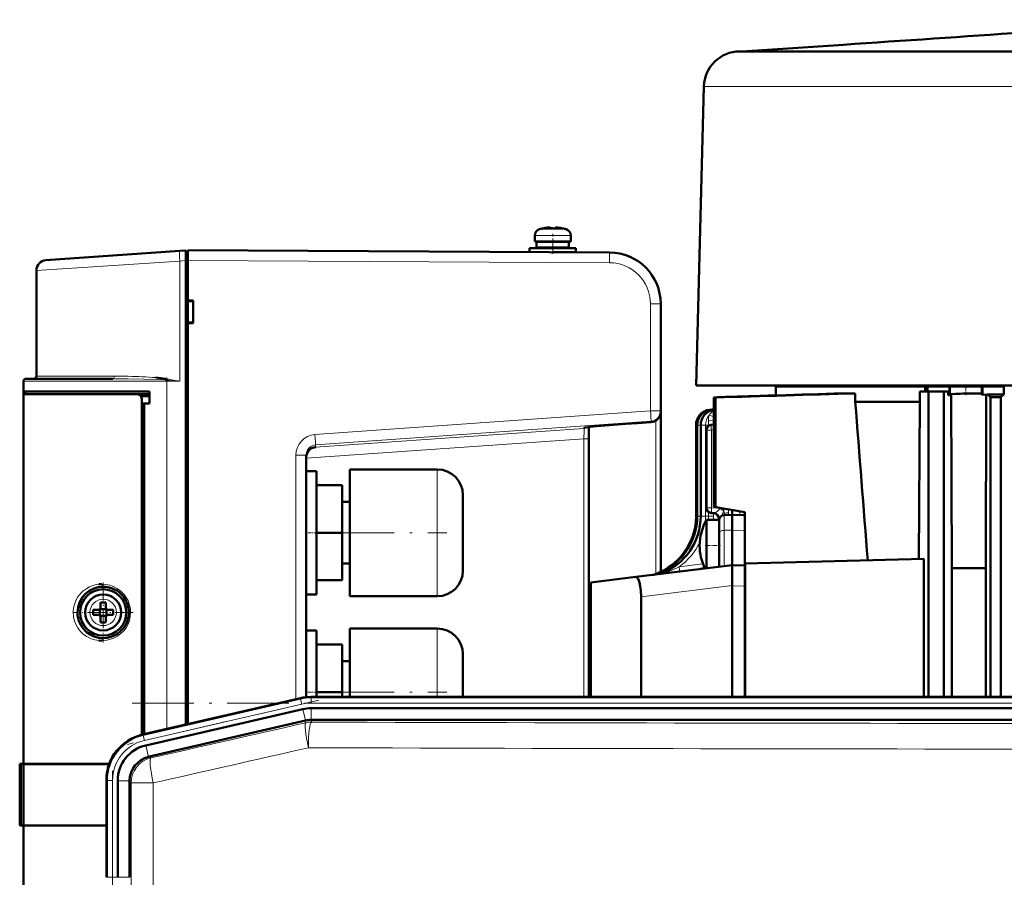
# Model space of a CAD drawing. Extents: x -1976 to 2357, y -1746 to 636.
# Tile 5 of 55: x -1686 to -1494, y 469 to 636. Entities that reach past the tile are written whole.
import ezdxf

# ---------------------------------------------------------------- set-up
doc = ezdxf.new("R2010")
doc.units = 0
doc.linetypes.add('DASHDOT', pattern=[18.5, 12, -3, 0.5, -3])

msp = doc.modelspace()

# ---------------------------------------------------------------- linework, layer by layer
at = {"color": 7, "lineweight": 50}
for p, q in [((-1525.51, 631.5), (-1545.19, 630.19)), ((-1545.18, 630.19), (-1545.67, 630.19)), ((-1528.36, 630.19), (-1545.18, 630.19)), ((-1522.07, 630.19), (-1528.36, 630.19)), ((-1462.17, 630.19), (-1522.07, 630.19)), ((-1552.66, 623.37), (-1554.19, 565.19)), ((-1585.57, 594.35), (-1585.57, 593.22)), ((-1585.57, 593.22), (-1585.57, 594.35)), ((-1584, 595.76), (-1583.99, 595.74)), ((-1582.84, 595.92), (-1583.01, 595.9)), ((-1582.57, 595.74), (-1582.57, 595.9)), ((-1581.57, 595.74), (-1581.57, 595.9)), ((-1581.3, 595.92), (-1581.13, 595.9)), ((-1580.15, 595.74), (-1580.14, 595.76)), ((-1578.57, 593.22), (-1578.57, 594.35)), ((-1585.57, 593.22), (-1582.07, 593.22)), ((-1585.22, 592.02), (-1585.22, 593.12)), ((-1585.22, 592.02), (-1585.22, 593.12)), ((-1582.07, 593.12), (-1585.22, 593.12)), ((-1584.07, 593.12), (-1584.07, 593.22)), ((-1584.07, 593.12), (-1584.07, 593.22)), ((-1582.07, 593.22), (-1578.57, 593.22)), ((-1578.92, 593.12), (-1582.07, 593.12)), ((-1580.07, 593.22), (-1580.07, 593.12)), ((-1578.92, 593.12), (-1578.92, 592.02)), ((-1680.71, 589.56), (-1654.67, 591.38)), ((-1654.67, 591.38), (-1653.47, 591.46)), ((-1653.47, 589.47), (-1653.47, 591.46)), ((-1653.07, 591.19), (-1653.47, 591.19)), ((-1571.02, 591.06), (-1653.07, 591.49)), ((-1586.57, 591.92), (-1586.57, 591.14)), ((-1582.07, 591.92), (-1586.57, 591.92)), ((-1586.57, 591.14), (-1586.57, 591.92)), ((-1582.07, 592.02), (-1585.22, 592.02)), ((-1584.07, 591.92), (-1584.07, 592.02)), ((-1584.07, 591.92), (-1584.07, 592.02)), ((-1578.92, 592.02), (-1582.07, 592.02)), ((-1577.57, 591.92), (-1582.07, 591.92)), ((-1577.57, 591.12), (-1581.99, 591.12)), ((-1580.07, 592.02), (-1580.07, 591.92)), ((-1580.07, 591.12), (-1580.07, 591.11)), ((-1577.57, 591.12), (-1577.57, 591.92)), ((-1653.47, 499.16), (-1653.47, 589.47)), ((-1653.07, 589.49), (-1653.07, 581.69)), ((-1682.57, 587.56), (-1682.57, 566.99)), ((-1653.07, 581.69), (-1652.07, 581.69)), ((-1653.07, 581.69), (-1653.07, 581.55)), ((-1653.07, 581.64), (-1653.07, 577.34)), ((-1653.07, 581.55), (-1652.07, 581.49)), ((-1652.07, 581.69), (-1652.07, 577.29)), ((-1561.07, 560.22), (-1561.07, 581.06)), ((-1652.07, 577.49), (-1653.07, 577.42)), ((-1653.07, 577.42), (-1653.07, 577.29)), ((-1653.07, 577.29), (-1653.07, 499.25)), ((-1652.07, 577.29), (-1653.07, 577.29)), ((-1685.07, 563.99), (-1685.07, 565.99)), ((-1676.67, 566.49), (-1684.57, 566.49)), ((-1667.67, 566.49), (-1676.67, 566.49)), ((-1657.16, 566.2), (-1657.54, 566.23)), ((-1657.16, 566.21), (-1657.53, 566.24)), ((-1657.49, 566.49), (-1657.11, 566.47)), ((-1685.07, 563.49), (-1685.07, 563.99)), ((-1660.57, 563.99), (-1685.07, 563.99)), ((-1685.07, 563.49), (-1663.02, 563.49)), ((-1685.07, 491.49), (-1685.07, 563.49)), ((-1684.77, 563.49), (-1684.77, 563.99)), ((-1660.57, 563.49), (-1663.02, 563.49)), ((-1660.57, 561.69), (-1660.57, 563.99)), ((-1554.19, 565.19), (-1534.38, 565.19)), ((-1538.69, 564.99), (-1528.46, 564.99)), ((-1538.69, 563.23), (-1538.69, 564.99)), ((-1535.69, 565.19), (-1535.69, 564.99)), ((-1534.38, 565.19), (-1522.18, 565.19)), ((-1528.46, 564.99), (-1509.58, 564.99)), ((-1523.19, 563.62), (-1525.76, 563.62)), ((-1523.19, 561.99), (-1523.19, 563.62)), ((-1522.18, 565.19), (-1503.68, 565.19)), ((-1510.66, 563.99), (-1508.97, 563.99)), ((-1510.66, 561.99), (-1510.66, 563.99)), ((-1509.58, 564.99), (-1509.58, 563.99)), ((-1509.14, 564.99), (-1509.58, 564.99)), ((-1509.14, 563.99), (-1509.14, 564.99)), ((-1509.14, 564.99), (-1504.87, 564.99)), ((-1508.97, 563.99), (-1508.97, 504.54)), ((-1508.97, 563.99), (-1505.97, 563.99)), ((-1505.97, 563.99), (-1505.97, 504.54)), ((-1505.12, 563.99), (-1505.97, 563.99)), ((-1505.12, 563.29), (-1505.12, 563.99)), ((-1504.87, 563.29), (-1504.87, 564.99)), ((-1504.68, 564.99), (-1504.87, 564.99)), ((-1504.68, 564.99), (-1498.69, 564.99)), ((-1504.42, 529.62), (-1504.55, 563.48)), ((-1503.68, 565.19), (-1455.19, 565.19)), ((-1498.46, 564.99), (-1498.69, 564.99)), ((-1498.46, 564.99), (-1498.46, 563.36)), ((-1498.46, 564.99), (-1494.3, 564.99)), ((-1498.46, 563.36), (-1497.44, 563.38)), ((-1494.3, 564.99), (-1494.3, 563.43)), ((-1494.09, 564.99), (-1494.3, 564.99)), ((-1660.57, 563.04), (-1662.25, 563.09)), ((-1662.07, 497.17), (-1662.07, 562.52)), ((-1660.57, 561.69), (-1662.07, 561.69)), ((-1661.57, 561.65), (-1662.07, 561.64)), ((-1662.07, 561.64), (-1662.07, 497.17)), ((-1660.57, 561.69), (-1661.57, 561.65)), ((-1661.57, 561.65), (-1661.57, 497.29)), ((-1550.72, 562.85), (-1550.4, 562.83)), ((-1550.72, 562.85), (-1550.72, 541.55)), ((-1550.4, 562.83), (-1550.4, 541.5)), ((-1510.66, 561.99), (-1523.19, 561.99)), ((-1510.66, 561.99), (-1510.8, 531.38)), ((-1504.87, 563.29), (-1505.12, 563.29)), ((-1497.72, 563.38), (-1497.8, 529.62)), ((-1496.87, 562.88), (-1494.87, 562.9)), ((-1496.87, 504.54), (-1496.87, 562.88)), ((-1494.87, 562.9), (-1494.87, 504.54)), ((-1561.07, 560.02), (-1561.07, 560.22)), ((-1561.07, 528.89), (-1561.07, 560.02)), ((-1550.72, 560.55), (-1551.55, 560.45)), ((-1550.72, 560.53), (-1551.33, 560.45)), ((-1565.58, 557.84), (-1562.93, 558.03)), ((-1575.07, 554.8), (-1575.07, 557.08)), ((-1554.19, 557.47), (-1554.19, 539.74)), ((-1553.96, 539.74), (-1553.96, 557.47)), ((-1553.28, 539.74), (-1553.28, 557.47)), ((-1552.15, 541.33), (-1552.15, 556.49)), ((-1550.72, 557.55), (-1551.27, 557.49)), ((-1575.07, 504.54), (-1575.07, 554.8)), ((-1630.07, 504.49), (-1630.07, 551.61)), ((-1630.07, 536.49), (-1630.07, 548.49)), ((-1628.07, 548.49), (-1630.07, 548.49)), ((-1630.07, 536.49), (-1630.07, 548.49)), ((-1628.07, 548.49), (-1630.07, 548.49)), ((-1630.07, 536.49), (-1630.07, 548.49)), ((-1628.07, 548.49), (-1630.07, 548.49)), ((-1630.07, 536.49), (-1630.07, 548.49)), ((-1628.07, 548.49), (-1630.07, 548.49)), ((-1630.07, 536.49), (-1630.07, 548.49)), ((-1628.07, 548.49), (-1630.07, 548.49)), ((-1628.07, 548.49), (-1628.07, 536.49)), ((-1628.07, 548.49), (-1628.07, 536.49)), ((-1628.07, 548.49), (-1628.07, 536.49)), ((-1628.07, 548.49), (-1628.07, 536.49)), ((-1628.07, 548.49), (-1628.07, 536.49)), ((-1621.57, 536.49), (-1621.57, 548.84)), ((-1621.57, 548.84), (-1604.57, 548.84)), ((-1621.57, 536.49), (-1621.57, 548.84)), ((-1621.57, 548.84), (-1604.57, 548.84)), ((-1621.57, 536.49), (-1621.57, 548.84)), ((-1621.57, 548.84), (-1604.57, 548.84)), ((-1621.57, 536.49), (-1621.57, 548.84)), ((-1621.57, 548.84), (-1604.57, 548.84)), ((-1621.57, 536.49), (-1621.57, 548.84)), ((-1621.57, 548.84), (-1604.57, 548.84)), ((-1628.07, 545.74), (-1623.07, 545.74)), ((-1628.07, 545.74), (-1623.07, 545.74)), ((-1628.07, 545.74), (-1623.07, 545.74)), ((-1628.07, 545.74), (-1623.07, 545.74)), ((-1628.07, 545.74), (-1623.07, 545.74)), ((-1623.07, 536.49), (-1623.07, 545.74)), ((-1623.07, 536.49), (-1623.07, 545.74)), ((-1623.07, 536.49), (-1623.07, 545.74)), ((-1623.07, 536.49), (-1623.07, 545.74)), ((-1623.07, 536.49), (-1623.07, 545.74)), ((-1621.57, 542.49), (-1623.07, 542.49)), ((-1621.57, 542.49), (-1623.07, 542.49)), ((-1621.57, 542.49), (-1623.07, 542.49)), ((-1621.57, 542.49), (-1623.07, 542.49)), ((-1621.57, 542.49), (-1623.07, 542.49)), ((-1599.57, 543.84), (-1599.57, 536.49)), ((-1599.57, 543.84), (-1599.57, 536.49)), ((-1599.57, 543.84), (-1599.57, 536.49)), ((-1599.57, 543.84), (-1599.57, 536.49)), ((-1599.57, 543.84), (-1599.57, 536.49)), ((-1550.72, 541.55), (-1550.4, 541.5)), ((-1544.69, 540.49), (-1550.4, 541.5)), ((-1547.18, 540.93), (-1547.18, 539.99)), ((-1544.69, 540.49), (-1544.69, 533.73)), ((-1552.15, 538.99), (-1552.15, 538.38)), ((-1552.15, 538.99), (-1549.69, 538.99)), ((-1551.18, 540.33), (-1550.81, 540.31)), ((-1549.69, 536.49), (-1549.69, 538.99)), ((-1548.71, 539.95), (-1547.19, 539.99)), ((-1547.19, 539.99), (-1547.19, 536.99)), ((-1544.94, 539.93), (-1547.19, 539.99)), ((-1552.15, 538.38), (-1552.15, 531.59)), ((-1547.19, 530.19), (-1547.19, 536.99)), ((-1630.07, 524.49), (-1630.07, 536.49)), ((-1630.07, 524.49), (-1630.07, 536.49)), ((-1630.07, 524.49), (-1630.07, 536.49)), ((-1630.07, 524.49), (-1630.07, 536.49)), ((-1630.07, 524.49), (-1630.07, 536.49)), ((-1623.07, 536.49), (-1628.07, 536.49)), ((-1628.07, 536.49), (-1628.07, 524.49)), ((-1623.07, 536.49), (-1628.07, 536.49)), ((-1628.07, 536.49), (-1628.07, 524.49)), ((-1623.07, 536.49), (-1628.07, 536.49)), ((-1628.07, 536.49), (-1628.07, 524.49)), ((-1623.07, 536.49), (-1628.07, 536.49)), ((-1628.07, 536.49), (-1628.07, 524.49)), ((-1623.07, 536.49), (-1628.07, 536.49)), ((-1628.07, 536.49), (-1628.07, 524.49)), ((-1623.07, 527.24), (-1623.07, 536.49)), ((-1623.07, 527.24), (-1623.07, 536.49)), ((-1623.07, 527.24), (-1623.07, 536.49)), ((-1623.07, 527.24), (-1623.07, 536.49)), ((-1623.07, 527.24), (-1623.07, 536.49)), ((-1621.57, 524.14), (-1621.57, 536.49)), ((-1621.57, 524.14), (-1621.57, 536.49)), ((-1621.57, 524.14), (-1621.57, 536.49)), ((-1621.57, 524.14), (-1621.57, 536.49)), ((-1621.57, 524.14), (-1621.57, 536.49)), ((-1599.57, 536.49), (-1599.57, 529.14)), ((-1549.69, 535.92), (-1549.69, 536.49)), ((-1549.69, 535.92), (-1549.69, 529.88)), ((-1544.69, 530.49), (-1544.69, 533.73)), ((-1552.15, 529.58), (-1552.15, 531.59)), ((-1509.86, 531.4), (-1544.64, 530.49)), ((-1509.86, 504.54), (-1509.86, 531.4)), ((-1621.57, 530.49), (-1623.07, 530.49)), ((-1621.57, 530.49), (-1623.07, 530.49)), ((-1621.57, 530.49), (-1623.07, 530.49)), ((-1621.57, 530.49), (-1623.07, 530.49)), ((-1621.57, 530.49), (-1623.07, 530.49)), ((-1547.19, 530.19), (-1565.94, 527.89)), ((-1547.19, 526.22), (-1547.19, 530.19)), ((-1547.19, 530.19), (-1544.69, 530.12)), ((-1544.69, 530.49), (-1544.69, 504.54)), ((-1544.69, 530.49), (-1544.64, 530.49)), ((-1544.64, 530.49), (-1544.64, 504.54)), ((-1497.8, 529.62), (-1504.42, 529.62)), ((-1504.42, 529.62), (-1504.42, 504.54)), ((-1497.8, 529.62), (-1497.8, 504.54)), ((-1628.07, 527.24), (-1623.07, 527.24)), ((-1628.07, 527.24), (-1623.07, 527.24)), ((-1628.07, 527.24), (-1623.07, 527.24)), ((-1628.07, 527.24), (-1623.07, 527.24)), ((-1628.07, 527.24), (-1623.07, 527.24)), ((-1574.69, 526.81), (-1565.94, 527.89)), ((-1574.69, 504.54), (-1574.69, 526.81)), ((-1547.19, 526.19), (-1547.19, 526.22)), ((-1547.19, 504.54), (-1547.19, 526.19)), ((-1666.2, 524.68), (-1666.16, 524.64)), ((-1628.07, 524.49), (-1630.07, 524.49)), ((-1628.07, 524.49), (-1630.07, 524.49)), ((-1628.07, 524.49), (-1630.07, 524.49)), ((-1628.07, 524.49), (-1630.07, 524.49)), ((-1628.07, 524.49), (-1630.07, 524.49)), ((-1621.57, 524.14), (-1604.57, 524.14)), ((-1621.57, 524.14), (-1604.57, 524.14)), ((-1621.57, 524.14), (-1604.57, 524.14)), ((-1621.57, 524.14), (-1604.57, 524.14)), ((-1621.57, 524.14), (-1604.57, 524.14)), ((-1564.89, 504.54), (-1564.89, 524.04)), ((-1670.57, 521.49), (-1671.5, 521.49)), ((-1670.21, 521.62), (-1670.22, 521.63)), ((-1668.94, 521.62), (-1670.21, 521.62)), ((-1670.21, 520.35), (-1670.21, 521.62)), ((-1670.07, 522.91), (-1670.07, 521.99)), ((-1669.07, 522.91), (-1669.07, 521.99)), ((-1668.93, 521.63), (-1668.94, 521.62)), ((-1668.94, 521.62), (-1668.94, 520.35)), ((-1668.57, 521.49), (-1667.65, 521.49)), ((-1670.57, 520.49), (-1671.5, 520.49)), ((-1670.21, 520.35), (-1670.22, 520.34)), ((-1668.94, 520.35), (-1670.21, 520.35)), ((-1670.07, 519.07), (-1670.07, 519.99)), ((-1669.07, 519.07), (-1669.07, 519.99)), ((-1668.94, 520.35), (-1668.93, 520.34)), ((-1667.65, 520.49), (-1668.57, 520.49)), ((-1630.07, 505.49), (-1630.07, 517.49)), ((-1628.07, 517.49), (-1630.07, 517.49)), ((-1628.07, 517.49), (-1628.07, 505.49)), ((-1621.57, 505.49), (-1621.57, 517.84)), ((-1621.57, 517.84), (-1604.57, 517.84)), ((-1628.07, 514.74), (-1623.07, 514.74)), ((-1623.07, 505.49), (-1623.07, 514.74)), ((-1599.57, 512.84), (-1599.57, 505.49)), ((-1621.57, 511.49), (-1623.07, 511.49)), ((-1631.2, 504.3), (-1661.97, 497.2)), ((-1631.2, 504.3), (-1661.77, 497.24)), ((-1630.07, 504.48), (-1630.07, 505.49)), ((-1629.12, 504.54), (-1608.85, 504.54)), ((-1281.06, 504.54), (-1629.12, 504.54)), ((-1623.07, 505.49), (-1628.07, 505.49)), ((-1628.07, 505.49), (-1628.07, 504.54)), ((-1623.07, 504.54), (-1623.07, 505.49)), ((-1621.57, 504.53), (-1621.57, 505.49)), ((-1296.05, 504.54), (-1608.85, 504.54)), ((-1599.57, 505.49), (-1599.57, 504.54)), ((-1630.71, 502.17), (-1661.28, 495.12)), ((-1629.12, 502.36), (-1608.85, 502.36)), ((-1296.05, 502.36), (-1608.85, 502.36)), ((-1630.22, 499.94), (-1660.59, 492.93)), ((-1630.22, 499.94), (-1630.19, 499.94)), ((-1629.09, 500.07), (-1281.08, 500.07)), ((-1685.82, 491.49), (-1685.81, 491.49)), ((-1685.82, 479.49), (-1685.82, 491.49)), ((-1685.82, 491.24), (-1685.82, 491.25)), ((-1685.82, 491.23), (-1685.82, 491.24)), ((-1685.81, 491.49), (-1685.78, 491.49)), ((-1685.81, 479.49), (-1685.81, 491.49)), ((-1685.57, 491.49), (-1685.78, 491.49)), ((-1685.57, 491.49), (-1685.57, 479.49)), ((-1685.07, 491.49), (-1685.57, 491.49)), ((-1668.4, 491.49), (-1685.07, 491.49)), ((-1684.77, 491.46), (-1685.07, 491.49)), ((-1685.07, 491.46), (-1685.07, 479.51)), ((-1685.03, 491.46), (-1685.07, 491.46)), ((-1684.65, 491.46), (-1684.72, 491.46)), ((-1684.22, 491.46), (-1684.65, 491.46)), ((-1682.45, 491.46), (-1684.22, 491.46)), ((-1675.36, 491.45), (-1682.45, 491.46)), ((-1668.93, 488.43), (-1668.94, 488.23)), ((-1668.94, 488.23), (-1668.94, 469.43)), ((-1666.75, 488.23), (-1666.75, 469.43)), ((-1664.46, 488.06), (-1664.46, 488.23)), ((-1664.46, 488.06), (-1664.46, 469.43)), ((-1685.82, 479.73), (-1685.82, 479.74)), ((-1685.82, 479.49), (-1685.81, 479.49)), ((-1685.81, 479.49), (-1685.78, 479.49)), ((-1685.8, 479.49), (-1685.78, 479.49)), ((-1685.57, 479.49), (-1685.78, 479.49)), ((-1685.57, 479.49), (-1685.07, 479.49)), ((-1685.07, 479.51), (-1685.04, 479.51)), ((-1685.07, 479.49), (-1684.77, 479.51)), ((-1668.94, 479.49), (-1685.07, 479.49)), ((-1685.07, 407.49), (-1685.07, 479.49)), ((-1684.72, 479.51), (-1684.65, 479.51)), ((-1684.65, 479.51), (-1684.22, 479.51)), ((-1684.22, 479.51), (-1682.45, 479.52)), ((-1682.45, 479.52), (-1681.47, 479.52)), ((-1678.97, 479.52), (-1676.73, 479.52)), ((-1674.35, 479.53), (-1670.81, 479.54))]:
    msp.add_line(p, q, dxfattribs=at)
at = {"color": 7, "lineweight": 18}
for p, q in [((-1550.62, 623.37), (-1552.66, 623.37)), ((-1533.31, 623.37), (-1550.62, 623.37)), ((-1490.94, 623.37), (-1533.31, 623.37)), ((-1585.57, 594.35), (-1585.57, 594.35)), ((-1582.07, 594.35), (-1585.57, 594.35)), ((-1584.64, 595.59), (-1584.64, 595.59)), ((-1582.07, 595.59), (-1584.64, 595.59)), ((-1582.05, 595.59), (-1582.07, 595.59)), ((-1582.04, 594.35), (-1582.07, 594.35)), ((-1579.5, 595.59), (-1582.05, 595.59)), ((-1578.57, 594.35), (-1582.04, 594.35)), ((-1654.67, 589.38), (-1682.57, 587.56)), ((-1653.47, 589.47), (-1654.67, 589.38)), ((-1654.67, 565.99), (-1654.67, 589.38)), ((-1653.47, 589.49), (-1653.07, 589.49)), ((-1653.07, 589.49), (-1571.02, 589.06)), ((-1563.06, 581.06), (-1561.07, 581.06)), ((-1563.06, 560.22), (-1563.06, 581.06)), ((-1685.07, 565.99), (-1677.04, 565.99)), ((-1674.53, 566.99), (-1682.57, 566.99)), ((-1677.04, 565.99), (-1657.17, 565.99)), ((-1667.44, 566.99), (-1674.53, 566.99)), ((-1654.67, 565.99), (-1657.17, 565.99)), ((-1657.17, 498.31), (-1657.17, 565.99)), ((-1504.68, 563.45), (-1504.68, 564.99)), ((-1498.69, 564.99), (-1498.69, 563.56)), ((-1628.35, 555.6), (-1563.06, 560.22)), ((-1561.07, 560.22), (-1563.06, 560.22)), ((-1551.55, 560.45), (-1551.33, 560.45)), ((-1551.33, 560.45), (-1550.72, 560.45)), ((-1550.74, 560.44), (-1550.72, 560.44)), ((-1628.22, 553.61), (-1562.93, 558.23)), ((-1562.93, 558.03), (-1565.58, 557.84)), ((-1562.93, 558.23), (-1562.93, 558.03)), ((-1562.02, 558.32), (-1562.02, 528.49)), ((-1551.78, 558.38), (-1551.78, 557.47)), ((-1550.72, 558.42), (-1550.82, 558.39)), ((-1550.82, 558.39), (-1550.82, 557.54)), ((-1576, 556.79), (-1628.22, 553.14)), ((-1576, 556.96), (-1576, 556.79)), ((-1554.19, 557.47), (-1553.96, 557.47)), ((-1553.28, 557.47), (-1553.96, 557.47)), ((-1552.32, 557.47), (-1553.28, 557.47)), ((-1552.32, 557.47), (-1551.78, 557.47)), ((-1552.32, 539.74), (-1552.32, 557.47)), ((-1552.02, 556.49), (-1552.15, 556.49)), ((-1551.18, 556.49), (-1552.02, 556.49)), ((-1551.78, 557.47), (-1551.78, 557.27)), ((-1551.35, 557.47), (-1551.78, 557.47)), ((-1550.72, 556.55), (-1551.18, 556.49)), ((-1551.18, 541.33), (-1551.18, 556.49)), ((-1576, 554.8), (-1630.07, 551.02)), ((-1575.07, 554.8), (-1576, 554.8)), ((-1576, 554.8), (-1576, 504.54)), ((-1628.27, 553.6), (-1628.22, 553.61)), ((-1628.22, 553.14), (-1628.22, 553.61)), ((-1632.06, 504.1), (-1632.06, 551.61)), ((-1632.06, 551.61), (-1630.07, 551.61)), ((-1604.57, 536.49), (-1604.57, 548.84)), ((-1604.57, 536.49), (-1604.57, 548.84)), ((-1604.57, 536.49), (-1604.57, 548.84)), ((-1604.57, 536.49), (-1604.57, 548.84)), ((-1604.57, 536.49), (-1604.57, 548.84)), ((-1551.65, 541.33), (-1552.15, 541.33)), ((-1551.78, 540.55), (-1551.78, 539.74)), ((-1551.18, 541.33), (-1551.65, 541.33)), ((-1549.44, 541.27), (-1551.18, 541.33)), ((-1549.52, 541.19), (-1549.44, 541.27)), ((-1549.41, 541.32), (-1549.44, 541.27)), ((-1548.8, 540.79), (-1548.79, 540.93)), ((-1545.65, 540.66), (-1545.65, 540.23)), ((-1554.19, 539.74), (-1553.96, 539.74)), ((-1553.28, 539.74), (-1553.96, 539.74)), ((-1552.32, 539.74), (-1553.28, 539.74)), ((-1552.32, 539.74), (-1551.78, 539.74)), ((-1550.82, 539.74), (-1551.78, 539.74)), ((-1551.78, 539.74), (-1551.78, 538.99)), ((-1550.82, 539.74), (-1550.82, 540.32)), ((-1550.82, 539.74), (-1550.82, 538.99)), ((-1549.86, 539.32), (-1549.87, 539.32)), ((-1549.87, 538.99), (-1549.87, 539.32)), ((-1549.85, 539.32), (-1549.86, 539.32)), ((-1548.71, 539.95), (-1548.71, 536.97)), ((-1545.65, 540.23), (-1545.65, 539.95)), ((-1548.71, 536.97), (-1547.19, 536.99)), ((-1548.71, 536.97), (-1548.71, 530)), ((-1544.69, 536.96), (-1547.19, 536.99)), ((-1604.57, 536.49), (-1604.57, 524.14)), ((-1604.57, 536.49), (-1604.57, 524.14)), ((-1604.57, 536.49), (-1604.57, 524.14)), ((-1604.57, 536.49), (-1604.57, 524.14)), ((-1604.57, 536.49), (-1604.57, 524.14)), ((-1552.84, 530.45), (-1557.49, 529.88)), ((-1552.44, 529.54), (-1552.47, 529.54)), ((-1561.05, 528.52), (-1561.05, 528.51)), ((-1564.89, 524.04), (-1547.19, 526.22)), ((-1547.19, 526.19), (-1544.69, 526.12)), ((-1669.55, 523.56), (-1669.57, 523.56)), ((-1672.15, 521.01), (-1672.15, 520.99)), ((-1667, 520.96), (-1667, 520.99)), ((-1669.6, 518.42), (-1669.57, 518.42)), ((-1604.57, 505.49), (-1604.57, 517.84)), ((-1631.16, 504.12), (-1661.78, 497.05)), ((-1631.16, 504.12), (-1631.2, 504.3)), ((-1631.16, 504.12), (-1630.93, 503.15)), ((-1629.12, 504.35), (-1629.12, 504.54)), ((-1629.12, 504.35), (-1629.12, 503.36)), ((-1629.12, 504.35), (-1281.06, 504.35)), ((-1604.57, 505.49), (-1604.57, 504.54)), ((-1630.93, 503.15), (-1661.56, 496.08)), ((-1630.19, 499.94), (-1630.71, 502.17)), ((-1629.12, 503.36), (-1281.06, 503.36)), ((-1629.12, 500.07), (-1629.12, 502.36)), ((-1630.17, 499.51), (-1630.22, 499.94)), ((-1629.09, 500.07), (-1629.04, 499.64)), ((-1661.97, 497.2), (-1661.78, 497.05)), ((-1661.56, 496.08), (-1661.78, 497.05)), ((-1660.76, 492.88), (-1661.28, 495.12)), ((-1660.59, 492.93), (-1660.27, 492.67)), ((-1685.78, 491.49), (-1685.78, 479.49)), ((-1668.75, 488.29), (-1668.94, 488.43)), ((-1668.75, 488.29), (-1668.75, 469.43)), ((-1668.75, 488.29), (-1667.75, 488.29)), ((-1667.75, 488.29), (-1667.75, 469.43)), ((-1664.46, 488.23), (-1666.75, 488.23)), ((-1664.14, 487.8), (-1664.46, 488.06)), ((-1664.14, 465.3), (-1664.14, 487.8)), ((-1659.84, 487.8), (-1664.14, 487.8)), ((-1659.84, 487.8), (-1659.84, 465.36)), ((-1668.75, 469.43), (-1668.94, 469.43)), ((-1668.75, 469.43), (-1667.75, 469.43)), ((-1666.75, 469.43), (-1667.75, 469.43)), ((-1664.46, 469.43), (-1666.75, 469.43))]:
    msp.add_line(p, q, dxfattribs=at)
at = {"color": 7, "linetype": 'DASHDOT', "lineweight": 18, "ltscale": 0.000930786}
msp.add_line((-1583.07, 595.93), (-1583.07, 595.89), dxfattribs=at)
at = {"color": 7, "linetype": 'DASHDOT', "lineweight": 18, "ltscale": 0.000657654}
msp.add_line((-1583.07, 595.89), (-1583.07, 595.92), dxfattribs=at)
at = {"color": 7, "linetype": 'DASHDOT', "lineweight": 18, "ltscale": 0.097174}
msp.add_line((-1582.07, 590.78), (-1582.07, 594.67), dxfattribs=at)
at = {"color": 7, "linetype": 'DASHDOT', "lineweight": 18, "ltscale": 0.000671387}
msp.add_line((-1581.07, 595.89), (-1581.07, 595.92), dxfattribs=at)
at = {"color": 7, "linetype": 'DASHDOT', "lineweight": 18, "ltscale": 0.000779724}
msp.add_line((-1581.07, 595.89), (-1581.07, 595.92), dxfattribs=at)
at = {"color": 7, "linetype": 'DASHDOT', "lineweight": 18, "ltscale": 0.033015}
msp.add_line((-1582.07, 593.23), (-1582.07, 591.91), dxfattribs=at)
at = {"color": 7, "linetype": 'DASHDOT', "lineweight": 18, "ltscale": 0.023296}
msp.add_line((-1582.07, 591.99), (-1582.07, 591.06), dxfattribs=at)
at = {"color": 7, "linetype": 'DASHDOT', "lineweight": 18, "ltscale": 0.012015}
msp.add_line((-1653.03, 589.49), (-1653.51, 589.49), dxfattribs=at)
at = {"color": 7, "linetype": 'DASHDOT', "lineweight": 18, "ltscale": 0.046164}
msp.add_line((-1501.69, 563.3), (-1501.69, 565.14), dxfattribs=at)
at = {"color": 7, "linetype": 'DASHDOT', "lineweight": 18, "ltscale": 0.060016}
for p, q in [((-1627.87, 536.49), (-1630.27, 536.49)), ((-1627.87, 505.49), (-1630.27, 505.49))]:
    msp.add_line(p, q, dxfattribs=at)
at = {"color": 7, "linetype": 'DASHDOT', "lineweight": 18}
for p, q in [((-1624.92, 536.49), (-1602.72, 536.49)), ((-1624.92, 505.49), (-1602.72, 505.49)), ((-1627.61, 503.91), (-1664.87, 495.31)), ((-1663.92, 503.36), (-1246.25, 503.36)), ((-1667.75, 490.17), (-1667.75, 467.55))]:
    msp.add_line(p, q, dxfattribs=at)
at = {"color": 7, "linetype": 'DASHDOT', "lineweight": 18, "ltscale": 0.073831}
msp.add_line((-1552.39, 533.99), (-1549.44, 533.99), dxfattribs=at)
at = {"color": 7, "linetype": 'DASHDOT', "lineweight": 18, "ltscale": 0.2925}
msp.add_line((-1669.57, 526.84), (-1669.57, 515.14), dxfattribs=at)
at = {"color": 7, "linetype": 'DASHDOT', "lineweight": 18, "ltscale": 0.292502}
msp.add_line((-1663.72, 520.99), (-1675.42, 520.99), dxfattribs=at)
at = {"color": 7, "lineweight": 50}
for points in [[(-1582.57, 595.9), (-1582.57, 595.9), (-1582.57, 595.9), (-1582.58, 595.91), (-1582.6, 595.91), (-1582.66, 595.92), (-1583.07, 595.9)], [(-1582.57, 595.9), (-1582.57, 595.9), (-1582.57, 595.9), (-1582.58, 595.91), (-1582.59, 595.91), (-1582.62, 595.92)], [(-1581.57, 595.9), (-1581.57, 595.9), (-1581.57, 595.9), (-1581.56, 595.91), (-1581.55, 595.91), (-1581.47, 595.92)], [(-1581.57, 595.9), (-1581.57, 595.9), (-1581.56, 595.9), (-1581.56, 595.91), (-1581.54, 595.91), (-1581.49, 595.92), (-1581.34, 595.92), (-1581.07, 595.9)], [(-1662.07, 562.52), (-1662.1, 562.74), (-1662.17, 562.96), (-1662.3, 563.15), (-1662.47, 563.31), (-1662.67, 563.42), (-1663.02, 563.49)], [(-1504.68, 563.45), (-1504.68, 563.45), (-1504.64, 563.46), (-1504.16, 563.51)], [(-1500.08, 563.61), (-1498.83, 563.58), (-1498.77, 563.58)], [(-1575.83, 557), (-1573.59, 557.22), (-1567.83, 557.67), (-1565.58, 557.84)], [(-1630.07, 551.12), (-1630.05, 551.41), (-1629.99, 551.69), (-1629.76, 552.19), (-1629.56, 552.47), (-1629.33, 552.7)], [(-1550.44, 540.23), (-1550.14, 540.01), (-1549.97, 539.73)], [(-1544.94, 539.93), (-1544.78, 539.91), (-1544.72, 539.89), (-1544.7, 539.87), (-1544.69, 539.84)], [(-1565.94, 527.89), (-1565.82, 527.87), (-1565.7, 527.81), (-1565.59, 527.69), (-1565.48, 527.53), (-1565.34, 527.22), (-1565.21, 526.84)], [(-1670.43, 526.46), (-1670.01, 526.49), (-1669.82, 526.49)], [(-1565.21, 526.84), (-1565.05, 526.12), (-1564.95, 525.29), (-1564.89, 524.04)], [(-1669.82, 515.49), (-1670.37, 515.51), (-1670.43, 515.52)], [(-1668.42, 491.43), (-1682.22, 491.46), (-1685.03, 491.46)], [(-1668.42, 491.43), (-1683.11, 491.46), (-1684.72, 491.46)]]:
    msp.add_lwpolyline(points, dxfattribs=at)
at = {"color": 7, "lineweight": 18}
for points in [[(-1657.53, 566.24), (-1658.94, 566.32), (-1661.73, 566.42), (-1664.78, 566.47), (-1667.66, 566.49)], [(-1565.58, 557.84), (-1573.74, 557.21), (-1575.7, 557.02), (-1575.95, 556.98), (-1575.99, 556.97), (-1576, 556.97), (-1576, 556.96), (-1576, 556.96), (-1576, 556.96)], [(-1551.78, 558.38), (-1550.94, 558.39), (-1550.82, 558.39)], [(-1551.64, 559.37), (-1550.83, 559.15), (-1550.73, 559.13), (-1550.72, 559.13)], [(-1576, 556.79), (-1576, 556.79), (-1576, 556.79), (-1575.99, 556.75), (-1575.98, 556.43), (-1576, 554.8)], [(-1550.48, 540.4), (-1550.72, 540.33), (-1550.81, 540.31)], [(-1550.48, 540.4), (-1550.31, 540.47), (-1550.01, 540.71), (-1549.52, 541.19)], [(-1550.48, 540.4), (-1550.2, 540.27), (-1549.96, 540.06), (-1549.77, 539.79), (-1549.67, 539.49)], [(-1549.52, 541.19), (-1549.01, 540.92), (-1548.8, 540.79)], [(-1549.28, 539.75), (-1549.07, 540.1), (-1548.89, 540.52), (-1548.8, 540.79)], [(-1548.7, 540.19), (-1548.6, 540.27), (-1548.32, 540.35), (-1547.87, 540.39)], [(-1550.81, 540.31), (-1550.58, 540.28), (-1550.37, 540.19), (-1550.13, 540.01), (-1549.96, 539.76), (-1549.88, 539.54), (-1549.85, 539.32)], [(-1549.67, 539.49), (-1549.79, 539.35), (-1549.83, 539.32), (-1549.84, 539.32), (-1549.85, 539.32)], [(-1557.49, 529.88), (-1558.73, 529.27), (-1559.37, 529)], [(-1557.49, 529.88), (-1557.42, 529.19), (-1557.4, 528.97), (-1557.4, 528.94), (-1557.4, 528.93), (-1557.4, 528.93)], [(-1673.5, 516.85), (-1673.9, 517.22), (-1674.24, 517.61), (-1674.53, 518.01), (-1674.77, 518.43), (-1675.14, 519.27), (-1675.35, 520.14), (-1675.41, 521.01), (-1675.34, 521.89), (-1675.12, 522.76), (-1674.75, 523.6), (-1674.5, 524.01), (-1674.21, 524.41), (-1673.88, 524.78), (-1673.5, 525.13)], [(-1673.5, 525.13), (-1672.78, 525.66), (-1672.21, 525.96), (-1671.56, 526.21), (-1670.84, 526.4), (-1670.43, 526.46)], [(-1669.82, 526.49), (-1669.06, 526.44), (-1668.29, 526.28), (-1667.54, 526.01), (-1666.82, 525.63), (-1666.12, 525.12)], [(-1666.12, 525.12), (-1665.48, 524.46), (-1664.95, 523.69), (-1664.74, 523.28), (-1664.56, 522.85), (-1664.37, 522.24), (-1664.26, 521.62), (-1664.23, 520.99)], [(-1664.23, 520.99), (-1664.29, 520.2), (-1664.46, 519.42), (-1664.74, 518.69), (-1665.12, 518.01), (-1665.58, 517.4), (-1666.12, 516.86)], [(-1670.43, 515.52), (-1671.21, 515.66), (-1671.9, 515.88), (-1672.51, 516.17), (-1672.8, 516.33), (-1673.5, 516.85)], [(-1666.12, 516.86), (-1666.81, 516.36), (-1667.54, 515.97), (-1668.31, 515.7), (-1668.88, 515.57), (-1669.82, 515.49)]]:
    msp.add_lwpolyline(points, dxfattribs=at)
at = {"color": 7, "lineweight": 50}
msp.add_circle((-1669.57, 520.99), 4.5, dxfattribs=at)
for centre, radius, start, end in [((-3062.52, 23357.89), 22778.31, 273.869095, 274.0464), ((-1545.67, 623.19), 7, 90.0001, 178.5003), ((-1584.27, 594.35), 1.3, 106.6015, 180), ((-1584.27, 594.35), 1.3, 106.6015, 180), ((-1582.07, 586.97), 9, 102.3778, 106.6015), ((-1582.07, 586.97), 9, 102.3778, 106.6015), ((-1582.07, 586.96), 8.99, 96.3897, 102.3492), ((-1582.07, 586.97), 8.99, 96.3893, 102.3497), ((-1582.07, 586.97), 8.99, 96.3893, 102.3497), ((-1582.07, 586.96), 8.99, 96.3897, 102.3492), ((-1582.64, 592.11), 3.82, 92.3233, 96.5681), ((-1582.07, 585.86), 9.9, 89.9998, 92.8943), ((-1582.07, 585.86), 9.9, 89.9998, 92.8943), ((-1582.07, 585.86), 9.9, 89.9998, 92.8943), ((-1582.07, 585.85), 9.9, 90, 92.1365), ((-1582.07, 585.85), 9.9, 87.106, 89.9999), ((-1582.07, 585.85), 9.9, 87.106, 89.9999), ((-1582.07, 585.85), 9.9, 87.106, 89.9999), ((-1582.07, 586.97), 8.99, 77.6503, 83.6107), ((-1582.07, 586.97), 8.99, 77.6503, 83.6107), ((-1582.07, 586.97), 8.99, 77.6503, 83.6107), ((-1582.07, 586.97), 8.99, 77.6503, 83.6107), ((-1582.07, 586.97), 9, 73.3984, 77.6222), ((-1579.87, 594.35), 1.3, 0, 73.3984), ((-1571.07, 581.06), 10, 0, 89.7), ((-1571.09, 581.04), 10.02, 64.3266, 68.2302), ((-1680.57, 587.56), 2, 94, 180), ((-1684.57, 565.99), 0.5, 90, 180), ((-1683.07, 566.99), 0.5, 270, 0), ((-1661.86, 535.21), 31.58, 82.0417, 85.3768), ((-1660.28, 566.86), 2.82, 347.1582, 352.5237), ((-1660.27, 566.88), 2.81, 346.8887, 352.07), ((-1657.85, 562.97), 3.54, 77.9977, 83.9785), ((-1660.28, 566.93), 3.21, 346.8919, 351.6715), ((-1660.18, 566.93), 3.1, 346.5612, 350.7328), ((-1120.86, -12799.87), 13369.63, 91.735472, 91.842473), ((-1264.84, -8680.83), 9248.06, 91.600808, 91.769459), ((-1501.05, 506.37), 57.22, 91.2457, 93.1206), ((-1499.93, 472.42), 91.19, 90.099, 91.4886), ((-1498.78, 563.32), 0.254, 69.8958, 89.1175), ((-1444.66, -2672), 3235.82, 90.87901, 90.9345), ((-1522.29, 534.8), 37.88, 47.8527, 48.9887), ((-1453.84, 519.2), 59.95, 132.4552, 133.1998), ((-1030.6, -15653.5), 16224.69, 91.794546, 91.83705), ((26611.63, 2750.56), 28219.82, 184.448005, 184.510884), ((-1563.07, 560.02), 2, 274.0921, 359.9969), ((-1551.19, 557.47), 3, 97.0004, 179.9941), ((-1550.96, 557.47), 3, 96.9998, 179.9999), ((-1550.28, 557.47), 3, 98.2754, 180), ((-1551.15, 556.49), 1, 97, 179.9999), ((-1628.05, 551.12), 2.03, 129.2225, 179.8948), ((-1628.05, 551.13), 2.02, 94.7599, 129.3411), ((-1604.57, 543.84), 5, 0, 90), ((-1604.57, 543.84), 5, 0, 90), ((-1604.57, 543.84), 5, 0, 90), ((-1604.57, 543.84), 5, 0, 90), ((-1604.57, 543.84), 5, 0, 90), ((-1551.15, 541.33), 1, 179.9996, 268), ((-1565.96, 539.74), 12, 288.6808, 0.0002), ((-1565.28, 539.74), 12, 290.6398, 0), ((-1566.19, 539.74), 12, 318.8341, 0.002), ((-1543.49, 533.99), 10, 150, 180), ((-1550.84, 539.35), 0.963, 65.0711, 87.9478), ((-1548.69, 538.95), 1, 91.5, 177.7293), ((-1543.49, 533.99), 10, 180, 206.3946), ((-1566.19, 539.74), 12, 287.9392, 318.8404), ((-1604.57, 529.14), 5, 270, 360), ((-1604.57, 529.14), 5, 270, 360), ((-1604.57, 529.14), 5, 270, 360), ((-1604.57, 529.14), 5, 270, 360), ((-1604.57, 529.14), 5, 270, 360), ((-1553.79, 532.18), 2.78, 277.0597, 297.1648), ((-1562.8, 529.28), 1, 277, 287.938), ((-1562.44, 529.32), 0.999, 276.9957, 288.7134), ((-1561.41, 529.45), 1, 277.0001, 290.6312), ((-1669.57, 520.99), 5, 90, 180), ((-1669.57, 520.99), 5, 113.356, 152.5217), ((-1669.57, 520.99), 5, 47.5244, 90.0022), ((-1669.57, 520.99), 3.5, 180, 90), ((-1669.57, 520.99), 3.5, 90, 180), ((-1669.57, 520.99), 5, 270, 46.8741), ((-1654.37, 520.99), 17.13, 178.3286, 181.6729), ((-1670.57, 521.99), 0.5, 270, 0), ((-1669.57, 505.78), 17.14, 89.9996, 91.6715), ((-1669.57, 505.82), 17.1, 88.3267, 90.0022), ((-1668.57, 521.99), 0.5, 180, 270), ((-1684.75, 520.99), 17.1, 359.9978, 1.6733), ((-1669.56, 520.99), 5.02, 180.0207, 189.2982), ((-1669.57, 520.99), 5, 189.3094, 270), ((-1670.57, 519.99), 0.5, 0, 90), ((-1668.57, 519.99), 0.5, 90, 180), ((-1684.75, 520.99), 17.1, 358.3267, 0.0022), ((-1669.57, 520.99), 5, 207.1861, 246.7), ((-1669.57, 536.2), 17.14, 268.3285, 270.0004), ((-1669.57, 536.16), 17.1, 269.9978, 271.6733), ((-1604.57, 512.84), 5, 0, 90), ((-1629.12, 495.29), 9.25, 90.0004, 102.9992), ((-1629.12, 495.29), 9.25, 90.0004, 102.9992), ((-1629.12, 495.29), 7.06, 90.0004, 102.9993), ((-1659.94, 488.44), 8.99, 102.9916, 180.0084), ((-1659.69, 488.23), 7.06, 102.9968, 180.0034), ((-1659.46, 488.05), 5.01, 105.1072, 177.8928), ((-1678.94, -2187.26), 2678.71, 89.77512, 89.9235), ((-1689.32, 7420.71), 6941.2, 270.03533, 270.168259), ((-1689.06, 7431.83), 6952.32, 270.03533, 270.165855)]:
    msp.add_arc(centre, radius, start, end, dxfattribs=at)
at = {"color": 7, "lineweight": 18}
for centre, radius, start, end in [((-1571.06, 581.06), 8, 359.9985, 89.7014), ((-1668.29, 566.97), 0.852, 337.0771, 1.532), ((-1667.29, 451.35), 115.64, 87.365, 90.0726), ((-1665.21, 497.24), 69.7, 85.1476, 87.3411), ((-1687.87, 205.96), 361.55, 84.7305, 85.1277), ((-1689.34, 381.08), 188.13, 79.3785, 80.1373), ((-1563.07, 560.02), 2, 274.0716, 359.9957), ((-1549.78, 558.31), 2.14, 115.989, 150.3024), ((-1549.32, 557.47), 3, 140.6564, 180.0015), ((-1548.27, 558.39), 3.51, 163.6465, 180.0949), ((-1548.17, 558.39), 2.65, 163.9144, 180.0216), ((-1628.06, 551.61), 4, 94.071, 179.9816), ((-1628.07, 551.61), 2, 167.9712, 179.9968), ((-1628.07, 551.61), 2, 95.7068, 167.971), ((-1569.38, 501.29), 44.68, 62.5492, 63.4887), ((-1550.54, 540.2), 1.83, 359.8512, 19.007), ((-1544.5, 540.57), 4.3, 171.5445, 175.1947), ((-1556.61, 540.46), 8.74, 356.7937, 359.5706), ((-1578.43, 540.75), 30.57, 359.3398, 0.5687), ((-1564.35, 539.75), 12.03, 354.3686, 359.9874), ((-1550.85, 539.32), 0.994, 359.5954, 87.5649), ((-1550.86, 539.33), 0.992, 359.5197, 64.9995), ((-1525.43, 537.27), 24.34, 174.771, 175.9582), ((-1549.82, 540.13), 0.654, 283.902, 303.8973), ((-1549.72, 540.21), 1.02, 344.8947, 358.8315), ((-1564.32, 539.75), 12, 304.6838, 334.738), ((-1563.79, 538.03), 9.79, 279.8026, 291.1031), ((-1562.79, 537.63), 9.28, 284.4166, 291.6058), ((-1565.32, 542.27), 14.3, 290.7061, 292.8082), ((-1564.58, 540.35), 12.2, 279.8445, 282.4242), ((-1563.24, 539.69), 11.38, 281.0886, 284.0342), ((-1668.86, 526.49), 0.961, 179.819, 191.8718), ((-1669.57, 520.99), 2.57, 90, 179.4706), ((-1669.57, 520.99), 2.57, 0, 89.4706), ((-1669.57, 520.99), 2.57, 180, 269.4706), ((-1669.57, 520.99), 2.57, 270, 359.4706), ((-1668.86, 515.49), 0.961, 168.1213, 180.1745), ((-1629.12, 495.29), 9.06, 90.0004, 102.9992), ((-1629.12, 495.31), 8.05, 89.9878, 103.0122), ((-14326.22, 56270.17), 57197.52, 282.793761, 282.824689), ((-1455.09, 56148.68), 55649.31, 269.820896, 270.179106), ((-1659.76, 488.29), 8.99, 102.9997, 180.0003), ((-1659.76, 488.29), 7.99, 102.9916, 180.0084), ((-14364.75, 56628.24), 57560.09, 282.7515782, 282.7824028), ((-1455.09, 56523.94), 56029.56, 269.821504, 270.178498)]:
    msp.add_arc(centre, radius, start, end, dxfattribs=at)
for centre, major_axis, ratio, start_param, end_param in [((-1654.53, 589.38), (0.14, -2), 0.069587, 3.141593, 4.707523), ((-1571.03, 589.06), (0.01, 2), 0.005236, 4.712416, 6.283185), ((-1667.67, 566.99), (0.003, -0.5), 0.475365, 0.000398, 0.781127), ((-1657.13, 565.99), (0, 0.5), 0.069756, 1.11263, 1.570796), ((-1563.07, 560.22), (-0.14, 2), 0.005223, 3.15415, 4.71202), ((-1563.07, 560.22), (2, 0), 0.999921, 4.783073, 6.283185), ((-1576.07, 557.79), (1, 0), 0.999921, 4.783073, 5.445421), ((-1576.07, 557.96), (1, 0), 0.999921, 4.783073, 5.008188), ((-1551.15, 556.49), (0.122, -0.993), 0.03464, 3.141593, 4.708136), ((-1628.36, 555.6), (-0.14, 2), 0.005223, 3.15415, 4.71202), ((-1551.15, 541.33), (0.035, 0.999), 0.034878, 1.572014, 3.141593), ((-1549.83, 541.53), (-0.02, -2.21), 0.1111, 5.599113, 6.232543), ((-1548.69, 536.47), (1, 0), 0.5, 1.596976, 3.101961), ((-1669.57, 526.49), (0, -0.5), 0.491593, 5.125284, 6.283349), ((-1669.57, 515.49), (0, -0.5), 0.491581, 3.141486, 4.299582), ((-1629.04, 494.64), (1.11, -4.88), 0.116076, 3.167951, 4.685971), ((-1629.04, 494.64), (4.97, 0.57), 0.999653, 1.457389, 1.684204), ((-1629.04, 494.64), (-0.02, -5), 0.119003, 3.16796, 4.712762), ((-1659.14, 487.8), (3.11, 3.91), 0.999441, 0.899117, 2.242476), ((-1659.14, 487.8), (1.11, -4.88), 0.136195, 3.168019, 4.681472)]:
    msp.add_ellipse(centre, major_axis=major_axis, ratio=ratio, start_param=start_param, end_param=end_param, dxfattribs=at)
at = {"color": 7, "lineweight": 50}
for centre, major_axis, ratio, start_param, end_param in [((-1653.08, 589.49), (-0.01, -2), 0.005236, 1.570824, 3.141593), ((-1494.63, -9163.3), (0, -9731.02), 0.034899, 3.171206, 3.171744), ((-1508.17, -8673.44), (0, 9241), 0.0349, 6.253066, 6.253781), ((-1629.09, 495.07), (4.97, 0.57), 0.999653, 1.457389, 1.679108), ((-1659.46, 488.06), (3.11, 3.91), 0.999441, 0.899117, 0.934706)]:
    msp.add_ellipse(centre, major_axis=major_axis, ratio=ratio, start_param=start_param, end_param=end_param, dxfattribs=at)

doc.saveas('drawing.dxf')
